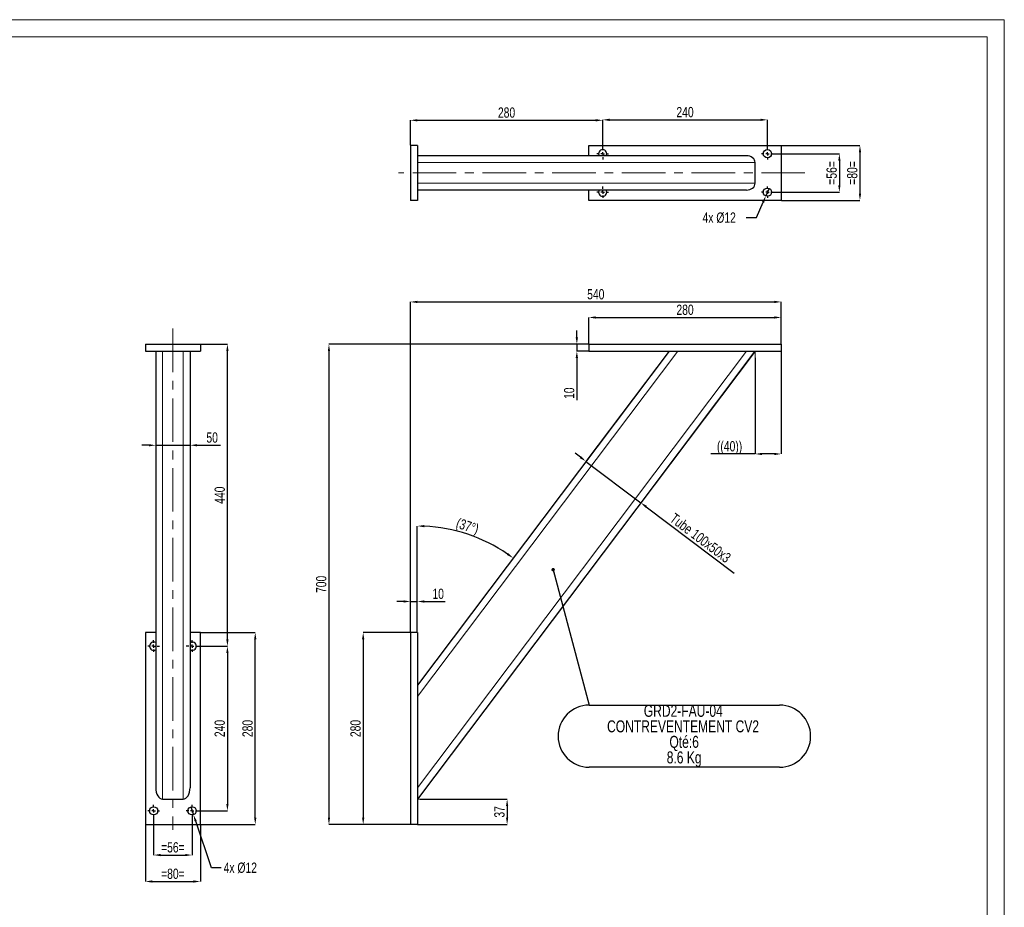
# Model space of a CAD drawing. Header units: millimetres. Extents: x 5 to 589, y 5 to 415.
# Tile 3 of 3: x 302 to 589, y 156 to 415. Entities that reach past the tile are written whole.
import ezdxf

# ---------------------------------------------------------------- set-up
doc = ezdxf.new("R2010")
doc.units = ezdxf.units.MM
doc.header["$PDSIZE"] = -1
doc.linetypes.add('CENTERX2', pattern=[20.32, 12.7, -2.54, 2.54, -2.54])
for name, color, linetype in [('COTES', 1, 'Continuous'), ('NOTES', 6, 'Continuous'), ('TRAIT-FINS', 9, 'Continuous'), ('TRAIT-MIXTES', 3, 'CENTERX2')]:
    doc.layers.add(name, color=color, linetype=linetype)
doc.layers.add('TRAIT-FORT', color=4, linetype='Continuous', lineweight=25)
doc.styles.add('SLDTEXTSTYLE0', font='TXT', dxfattribs={"width": 0.75})
doc.dimstyles.new('SLDDIMSTYLE0', dxfattribs={"dimtxt": 3, "dimasz": 2, "dimexe": 0, "dimexo": 0.0625, "dimgap": 0.75, "dimtad": 1, "dimlfac": 5, "dimrnd": 1e-09, "dimzin": 12, "dimdsep": 46, "dimtxsty": 'SLDTEXTSTYLE0', "dimsah": 1, "dimcen": 0.09, "dimadec": 0, "dimazin": 3, "dimtfac": 1, "dimtofl": 0, "dimtmove": 0, "dimatfit": 3, "dimfxl": 1, "dimfrac": 2, "dimtolj": 1, "dimtzin": 12, "dimarcsym": 0})
doc.dimstyles.new('SLDDIMSTYLE1', dxfattribs={"dimtxt": 3, "dimasz": 2, "dimexe": 0, "dimexo": 0.0625, "dimgap": 0.75, "dimtad": 0, "dimtih": 1, "dimtoh": 1, "dimlfac": 5, "dimrnd": 1e-09, "dimzin": 12, "dimdsep": 46, "dimtxsty": 'SLDTEXTSTYLE0', "dimblk1": 'NONE', "dimsah": 1, "dimcen": 0, "dimadec": 0, "dimazin": 3, "dimtfac": 1, "dimtmove": 0, "dimatfit": 3, "dimldrblk": 'NONE', "dimfxl": 1, "dimfrac": 2, "dimtolj": 1, "dimtzin": 12, "dimarcsym": 0})
doc.dimstyles.new('SLDDIMSTYLE2', dxfattribs={"dimtxt": 3, "dimasz": 2, "dimexe": 0, "dimexo": 0.0625, "dimgap": 0.75, "dimtad": 1, "dimdec": 0, "dimlfac": 5, "dimrnd": 1e-09, "dimzin": 12, "dimdsep": 46, "dimtxsty": 'SLDTEXTSTYLE0', "dimsah": 1, "dimcen": 0.09, "dimadec": 0, "dimazin": 3, "dimtfac": 1, "dimtdec": 0, "dimtofl": 0, "dimtmove": 0, "dimatfit": 3, "dimfxl": 1, "dimfrac": 2, "dimtolj": 1, "dimtzin": 12, "dimarcsym": 0})
doc.dimstyles.new('SLDDIMSTYLE3', dxfattribs={"dimtxt": 3, "dimasz": 2, "dimexe": 0, "dimexo": 0.0625, "dimgap": 0.75, "dimtad": 1, "dimlfac": 5, "dimrnd": 1e-09, "dimzin": 12, "dimdsep": 46, "dimtxsty": 'SLDTEXTSTYLE0', "dimsah": 1, "dimcen": 0.09, "dimadec": 0, "dimazin": 3, "dimtfac": 1, "dimtmove": 0, "dimatfit": 0, "dimfxl": 1, "dimfrac": 2, "dimtolj": 1, "dimtzin": 12, "dimarcsym": 0})
doc.dimstyles.new('SLDDIMSTYLE4', dxfattribs={"dimtxt": 3, "dimasz": 2, "dimexe": 0, "dimexo": 0.0625, "dimgap": 0.75, "dimtad": 1, "dimdec": 4, "dimlfac": 5, "dimzin": 12, "dimdsep": 46, "dimtxsty": 'SLDTEXTSTYLE0', "dimsah": 1, "dimcen": 0.09, "dimazin": 3, "dimtfac": 1, "dimtofl": 0, "dimtmove": 0, "dimatfit": 3, "dimfxl": 1, "dimfrac": 2, "dimtolj": 1, "dimtzin": 12, "dimarcsym": 0})
doc.dimstyles.new('SLDDIMSTYLE5', dxfattribs={"dimtxt": 0.18, "dimasz": 1, "dimexe": 0, "dimexo": 0.0625, "dimgap": 0, "dimtad": 0, "dimtih": 1, "dimtoh": 1, "dimdec": 0, "dimrnd": 1e-09, "dimzin": 0, "dimdsep": 46, "dimtxsty": 'Standard', "dimblk1": 'DOT', "dimblk2": 'DOT', "dimsah": 1, "dimcen": 0.09, "dimadec": 0, "dimazin": 0, "dimtfac": 1, "dimtdec": 0, "dimtofl": 0, "dimtmove": 0, "dimatfit": 3, "dimldrblk": 'DOT', "dimfxl": 1, "dimfrac": 2, "dimtolj": 1, "dimtzin": 0, "dimarcsym": 0})

# ---------------------------------------------------------------- blocks, each defined once
blk = doc.blocks.new('_D')
at = {"layer": 'COTES', "color": 0, "lineweight": -2, "transparency": 16777216}
for p, q in [((471.98, 377.69), (471.98, 385.81)), ((473.98, 385.81), (517.98, 385.81)), ((519.98, 377.69), (519.98, 385.81))]:
    blk.add_line(p, q, dxfattribs=at)
at = {"layer": 'COTES', "color": 0, "transparency": 16777216}
for points in [[(473.98, 386.14), (473.98, 385.48), (471.98, 385.81)], [(517.98, 386.14), (517.98, 385.48), (519.98, 385.81)]]:
    blk.add_solid(points, dxfattribs=at)
at = {"layer": 'Defpoints', "color": 0, "transparency": 16777216}
for p in [(519.98, 385.81), (471.98, 377.63), (519.98, 377.63)]:
    blk.add_point(p, dxfattribs=at)
at = {"layer": 'COTES', "color": 0, "transparency": 16777216, "insert": (495.98, 389.56), "char_height": 3, "attachment_point": 2, "style": 'SLDTEXTSTYLE0'}
blk.add_mtext('\\A1;240', dxfattribs=at)
blk = doc.blocks.new('_D_1')
at = {"layer": 'COTES', "color": 0, "lineweight": -2, "transparency": 16777216}
for p, q in [((415.98, 378.39), (415.98, 385.68)), ((417.98, 385.68), (469.98, 385.68)), ((471.98, 377.69), (471.98, 385.68))]:
    blk.add_line(p, q, dxfattribs=at)
at = {"layer": 'COTES', "color": 0, "transparency": 16777216}
for points in [[(417.98, 386.01), (417.98, 385.34), (415.98, 385.68)], [(469.98, 386.01), (469.98, 385.34), (471.98, 385.68)]]:
    blk.add_solid(points, dxfattribs=at)
at = {"layer": 'Defpoints', "color": 0, "transparency": 16777216}
for p in [(471.98, 385.68), (415.98, 378.33), (471.98, 377.63)]:
    blk.add_point(p, dxfattribs=at)
at = {"layer": 'COTES', "color": 0, "transparency": 16777216, "insert": (443.98, 389.43), "char_height": 3, "attachment_point": 2, "style": 'SLDTEXTSTYLE0'}
blk.add_mtext('\\A1;280', dxfattribs=at)
blk = doc.blocks.new('_D_2')
at = {"layer": 'COTES', "color": 0, "lineweight": -2, "transparency": 16777216}
for p, q in [((521.75, 375.93), (540.94, 375.93)), ((540.94, 373.93), (540.94, 366.73)), ((521.75, 364.73), (540.94, 364.73))]:
    blk.add_line(p, q, dxfattribs=at)
at = {"layer": 'COTES', "color": 0, "transparency": 16777216}
for points in [[(540.61, 373.93), (541.28, 373.93), (540.94, 375.93)], [(540.61, 366.73), (541.28, 366.73), (540.94, 364.73)]]:
    blk.add_solid(points, dxfattribs=at)
at = {"layer": 'Defpoints', "color": 0, "transparency": 16777216}
for p in [(521.68, 375.93), (521.68, 364.73), (540.94, 364.73)]:
    blk.add_point(p, dxfattribs=at)
at = {"layer": 'COTES', "color": 0, "transparency": 16777216, "insert": (537.19, 370.33), "char_height": 3, "attachment_point": 2, "rotation": 90, "style": 'SLDTEXTSTYLE0'}
blk.add_mtext('\\A1;=56=', dxfattribs=at)
blk = doc.blocks.new('_D_3')
at = {"layer": 'COTES', "color": 0, "lineweight": -2, "transparency": 16777216}
for p, q in [((524.05, 378.33), (546.94, 378.33)), ((546.94, 376.33), (546.94, 364.33)), ((524.05, 362.33), (546.94, 362.33))]:
    blk.add_line(p, q, dxfattribs=at)
at = {"layer": 'COTES', "color": 0, "transparency": 16777216}
for points in [[(546.61, 376.33), (547.28, 376.33), (546.94, 378.33)], [(546.61, 364.33), (547.28, 364.33), (546.94, 362.33)]]:
    blk.add_solid(points, dxfattribs=at)
at = {"layer": 'Defpoints', "color": 0, "transparency": 16777216}
for p in [(523.98, 378.33), (523.98, 362.33), (546.94, 362.33)]:
    blk.add_point(p, dxfattribs=at)
at = {"layer": 'COTES', "color": 0, "transparency": 16777216, "insert": (543.19, 370.33), "char_height": 3, "attachment_point": 2, "rotation": 90, "style": 'SLDTEXTSTYLE0'}
blk.add_mtext('\\A1;=80=', dxfattribs=at)
blk = doc.blocks.new('_D_4')
at = {"layer": 'COTES', "color": 0, "lineweight": -2, "transparency": 16777216}
for p, q in [((520.46, 365.83), (519.51, 363.62)), ((516.8, 357.31), (518.72, 361.79)), ((513.83, 357.31), (516.8, 357.31))]:
    blk.add_line(p, q, dxfattribs=at)
at = {"layer": 'COTES', "color": 0, "transparency": 16777216}
blk.add_solid([(518.41, 361.92), (519.03, 361.66), (519.51, 363.62)], dxfattribs=at)
at = {"layer": 'Defpoints', "color": 0, "transparency": 16777216}
for p in [(520.46, 365.83), (519.51, 363.62)]:
    blk.add_point(p, dxfattribs=at)
at = {"layer": 'COTES', "color": 0, "transparency": 16777216, "insert": (501.08, 358.81), "char_height": 3, "attachment_point": 1, "style": 'SLDTEXTSTYLE0'}
blk.add_mtext('\\A1;4x %%c12', dxfattribs=at)
blk = doc.blocks.new('_None')
blk = doc.blocks.new('SW_CENTERMARKSYMBOL_0')
at = {"layer": 'TRAIT-MIXTES', "color": 0}
for p, q in [((-1, 0), (-1.7, 0)), ((0, 0), (-0.5, 0)), ((0, 1), (0, 1.7)), ((0, 0), (0, 0.5)), ((0, 0), (0, -0.5)), ((0, 0), (0.5, 0)), ((1, 0), (1.7, 0)), ((0, -1), (0, -1.7))]:
    blk.add_line(p, q, dxfattribs=at)
blk = doc.blocks.new('SW_CENTERMARKSYMBOL_1')
at = {"layer": 'TRAIT-MIXTES', "color": 0}
for p, q in [((-1, 0), (-1.7, 0)), ((0, 0), (-0.5, 0)), ((0, 1), (0, 1.7)), ((0, 0), (0, 0.5)), ((0, 0), (0, -0.5)), ((0, 0), (0.5, 0)), ((1, 0), (1.7, 0)), ((0, -1), (0, -1.7))]:
    blk.add_line(p, q, dxfattribs=at)
blk = doc.blocks.new('SW_CENTERMARKSYMBOL_2')
at = {"layer": 'TRAIT-MIXTES', "color": 0}
for p, q in [((-1, 0), (-1.7, 0)), ((0, 0), (-0.5, 0)), ((0, 1), (0, 1.7)), ((0, 0), (0, 0.5)), ((0, 0), (0, -0.5)), ((0, 0), (0.5, 0)), ((1, 0), (1.7, 0)), ((0, -1), (0, -1.7))]:
    blk.add_line(p, q, dxfattribs=at)
blk = doc.blocks.new('SW_CENTERMARKSYMBOL_3')
at = {"layer": 'TRAIT-MIXTES', "color": 0}
for p, q in [((-1, 0), (-1.7, 0)), ((0, 0), (-0.5, 0)), ((0, 1), (0, 1.7)), ((0, 0), (0, 0.5)), ((0, 0), (0, -0.5)), ((0, 0), (0.5, 0)), ((1, 0), (1.7, 0)), ((0, -1), (0, -1.7))]:
    blk.add_line(p, q, dxfattribs=at)
blk = doc.blocks.new('_D_5')
at = {"layer": 'COTES', "color": 0, "lineweight": -2, "transparency": 16777216}
for p, q in [((516.4, 316.48), (516.4, 288.42)), ((523.98, 318.35), (523.98, 288.42)), ((516.4, 288.42), (503.52, 288.42)), ((521.98, 288.42), (518.4, 288.42))]:
    blk.add_line(p, q, dxfattribs=at)
at = {"layer": 'COTES', "color": 0, "transparency": 16777216}
for points in [[(518.4, 288.75), (518.4, 288.09), (516.4, 288.42)], [(521.98, 288.75), (521.98, 288.09), (523.98, 288.42)]]:
    blk.add_solid(points, dxfattribs=at)
at = {"layer": 'Defpoints', "color": 0, "transparency": 16777216}
for p in [(516.4, 316.54), (523.98, 318.41), (523.98, 288.42)]:
    blk.add_point(p, dxfattribs=at)
at = {"layer": 'COTES', "color": 0, "transparency": 16777216, "insert": (508.96, 292.17), "char_height": 3, "attachment_point": 2, "style": 'SLDTEXTSTYLE0'}
blk.add_mtext('\\A1;((40))', dxfattribs=at)
blk = doc.blocks.new('_D_6')
at = {"layer": 'COTES', "color": 0, "lineweight": -2, "transparency": 16777216}
for p, q in [((418.84, 187.81), (444.14, 187.81)), ((444.14, 185.81), (444.14, 182.41)), ((418.05, 180.41), (444.14, 180.41))]:
    blk.add_line(p, q, dxfattribs=at)
at = {"layer": 'COTES', "color": 0, "transparency": 16777216}
for points in [[(443.81, 185.81), (444.47, 185.81), (444.14, 187.81)], [(443.81, 182.41), (444.47, 182.41), (444.14, 180.41)]]:
    blk.add_solid(points, dxfattribs=at)
at = {"layer": 'Defpoints', "color": 0, "transparency": 16777216}
for p in [(418.77, 187.81), (417.98, 180.41), (444.14, 180.41)]:
    blk.add_point(p, dxfattribs=at)
at = {"layer": 'COTES', "color": 0, "transparency": 16777216, "insert": (440.39, 184.11), "char_height": 3, "attachment_point": 2, "rotation": 90, "style": 'SLDTEXTSTYLE0'}
blk.add_mtext('\\A1;37', dxfattribs=at)
blk = doc.blocks.new('_D_7')
at = {"layer": 'COTES', "color": 0, "lineweight": -2, "transparency": 16777216}
for p, q in [((467.92, 320.41), (392.23, 320.41)), ((392.23, 318.41), (392.23, 182.41)), ((417.92, 180.41), (392.23, 180.41))]:
    blk.add_line(p, q, dxfattribs=at)
at = {"layer": 'COTES', "color": 0, "transparency": 16777216}
for points in [[(391.9, 318.41), (392.56, 318.41), (392.23, 320.41)], [(391.9, 182.41), (392.56, 182.41), (392.23, 180.41)]]:
    blk.add_solid(points, dxfattribs=at)
at = {"layer": 'Defpoints', "color": 0, "transparency": 16777216}
for p in [(467.98, 320.41), (392.23, 180.41), (417.98, 180.41)]:
    blk.add_point(p, dxfattribs=at)
at = {"layer": 'COTES', "color": 0, "transparency": 16777216, "insert": (388.48, 250.41), "char_height": 3, "attachment_point": 2, "rotation": 90, "style": 'SLDTEXTSTYLE0'}
blk.add_mtext('\\A1;700', dxfattribs=at)
blk = doc.blocks.new('_D_8')
at = {"layer": 'COTES', "color": 0, "lineweight": -2, "transparency": 16777216}
for p, q in [((415.98, 236.47), (415.98, 332.73)), ((417.98, 332.73), (521.98, 332.73)), ((523.98, 320.47), (523.98, 332.73))]:
    blk.add_line(p, q, dxfattribs=at)
at = {"layer": 'COTES', "color": 0, "transparency": 16777216}
for points in [[(417.98, 333.07), (417.98, 332.4), (415.98, 332.73)], [(521.98, 333.07), (521.98, 332.4), (523.98, 332.73)]]:
    blk.add_solid(points, dxfattribs=at)
at = {"layer": 'Defpoints', "color": 0, "transparency": 16777216}
for p in [(523.98, 332.73), (523.98, 320.41), (415.98, 236.41)]:
    blk.add_point(p, dxfattribs=at)
at = {"layer": 'COTES', "color": 0, "transparency": 16777216, "insert": (469.98, 336.48), "char_height": 3, "attachment_point": 2, "style": 'SLDTEXTSTYLE0'}
blk.add_mtext('\\A1;540', dxfattribs=at)
blk = doc.blocks.new('_D_9')
at = {"layer": 'COTES', "color": 0, "lineweight": -2, "transparency": 16777216}
for p, q in [((464.46, 322.41), (464.46, 324.41)), ((467.92, 320.41), (464.46, 320.41)), ((464.46, 320.41), (464.46, 318.41)), ((467.92, 318.41), (464.46, 318.41)), ((464.46, 316.41), (464.46, 304.07))]:
    blk.add_line(p, q, dxfattribs=at)
at = {"layer": 'COTES', "color": 0, "transparency": 16777216}
for points in [[(464.12, 322.41), (464.79, 322.41), (464.46, 320.41)], [(464.12, 316.41), (464.79, 316.41), (464.46, 318.41)]]:
    blk.add_solid(points, dxfattribs=at)
at = {"layer": 'Defpoints', "color": 0, "transparency": 16777216}
for p in [(467.98, 320.41), (464.46, 318.41), (467.98, 318.41)]:
    blk.add_point(p, dxfattribs=at)
at = {"layer": 'COTES', "color": 0, "transparency": 16777216, "insert": (460.71, 306.13), "char_height": 3, "attachment_point": 2, "rotation": 90, "style": 'SLDTEXTSTYLE0'}
blk.add_mtext('\\A1;10', dxfattribs=at)
blk = doc.blocks.new('_D_10')
at = {"layer": 'COTES', "color": 0, "lineweight": -2, "transparency": 16777216}
for p, q in [((413.98, 245.42), (411.98, 245.42)), ((415.98, 236.47), (415.98, 245.42)), ((415.98, 245.42), (417.98, 245.42)), ((417.98, 236.47), (417.98, 245.42)), ((419.98, 245.42), (426.11, 245.42))]:
    blk.add_line(p, q, dxfattribs=at)
at = {"layer": 'COTES', "color": 0, "transparency": 16777216}
for points in [[(413.98, 245.76), (413.98, 245.09), (415.98, 245.42)], [(419.98, 245.76), (419.98, 245.09), (417.98, 245.42)]]:
    blk.add_solid(points, dxfattribs=at)
at = {"layer": 'Defpoints', "color": 0, "transparency": 16777216}
for p in [(415.98, 245.42), (415.98, 236.41), (417.98, 236.41)]:
    blk.add_point(p, dxfattribs=at)
at = {"layer": 'COTES', "color": 0, "transparency": 16777216, "insert": (424.05, 249.17), "char_height": 3, "attachment_point": 2, "style": 'SLDTEXTSTYLE0'}
blk.add_mtext('\\A1;10', dxfattribs=at)
blk = doc.blocks.new('_D_11')
at = {"layer": 'COTES', "color": 0, "lineweight": -2, "transparency": 16777216}
for p, q in [((415.92, 236.41), (402.21, 236.41)), ((402.21, 234.41), (402.21, 182.41)), ((415.92, 180.41), (402.21, 180.41))]:
    blk.add_line(p, q, dxfattribs=at)
at = {"layer": 'COTES', "color": 0, "transparency": 16777216}
for points in [[(401.87, 234.41), (402.54, 234.41), (402.21, 236.41)], [(401.87, 182.41), (402.54, 182.41), (402.21, 180.41)]]:
    blk.add_solid(points, dxfattribs=at)
at = {"layer": 'Defpoints', "color": 0, "transparency": 16777216}
for p in [(415.98, 236.41), (402.21, 180.41), (415.98, 180.41)]:
    blk.add_point(p, dxfattribs=at)
at = {"layer": 'COTES', "color": 0, "transparency": 16777216, "insert": (398.46, 208.41), "char_height": 3, "attachment_point": 2, "rotation": 90, "style": 'SLDTEXTSTYLE0'}
blk.add_mtext('\\A1;280', dxfattribs=at)
blk = doc.blocks.new('_D_12')
at = {"layer": 'COTES', "color": 0, "lineweight": -2, "transparency": 16777216}
for p, q in [((467.98, 320.47), (467.98, 328.2)), ((469.98, 328.2), (521.98, 328.2)), ((523.98, 320.47), (523.98, 328.2))]:
    blk.add_line(p, q, dxfattribs=at)
at = {"layer": 'COTES', "color": 0, "transparency": 16777216}
for points in [[(469.98, 328.54), (469.98, 327.87), (467.98, 328.2)], [(521.98, 328.54), (521.98, 327.87), (523.98, 328.2)]]:
    blk.add_solid(points, dxfattribs=at)
at = {"layer": 'Defpoints', "color": 0, "transparency": 16777216}
for p in [(523.98, 328.2), (467.98, 320.41), (523.98, 320.41)]:
    blk.add_point(p, dxfattribs=at)
at = {"layer": 'COTES', "color": 0, "transparency": 16777216, "insert": (495.98, 331.95), "char_height": 3, "attachment_point": 2, "style": 'SLDTEXTSTYLE0'}
blk.add_mtext('\\A1;280', dxfattribs=at)
blk = doc.blocks.new('_D_13')
at = {"layer": 'COTES', "color": 0, "lineweight": -2, "transparency": 16777216}
blk.add_line((417.98, 236.47), (417.98, 267.42), dxfattribs=at)
blk.add_arc((417.98, 221.04), 46.38, 55.4709, 87.5291, dxfattribs=at)
at = {"layer": 'COTES', "color": 0, "transparency": 16777216}
for points in [[(419.98, 267.05), (419.99, 267.71), (417.98, 267.42)], [(444.47, 259.52), (444.08, 258.98), (445.9, 258.08)]]:
    blk.add_solid(points, dxfattribs=at)
at = {"layer": 'Defpoints', "color": 0, "transparency": 16777216}
for p in [(491.36, 318.41), (437.34, 263.19), (417.98, 236.41), (417.98, 221.04), (417.98, 180.41)]:
    blk.add_point(p, dxfattribs=at)
at = {"layer": 'COTES', "color": 0, "transparency": 16777216, "insert": (429.98, 269.89), "char_height": 3, "attachment_point": 1, "rotation": 341.5, "style": 'SLDTEXTSTYLE0'}
blk.add_mtext('\\A1;(37°)', dxfattribs=at)
blk = doc.blocks.new('_D_14')
at = {"layer": 'COTES', "color": 0, "lineweight": -2, "transparency": 16777216}
for p, q in [((491.32, 318.36), (467.12, 286.25)), ((516.36, 318.36), (483.09, 274.21)), ((465.52, 287.45), (463.93, 288.66)), ((467.12, 286.25), (483.09, 274.21)), ((484.69, 273.01), (510.34, 253.68))]:
    blk.add_line(p, q, dxfattribs=at)
at = {"layer": 'COTES', "color": 0, "transparency": 16777216}
for points in [[(465.72, 287.72), (465.32, 287.19), (467.12, 286.25)], [(484.89, 273.28), (484.49, 272.74), (483.09, 274.21)]]:
    blk.add_solid(points, dxfattribs=at)
at = {"layer": 'Defpoints', "color": 0, "transparency": 16777216}
for p in [(491.36, 318.41), (516.4, 318.41), (467.12, 286.25)]:
    blk.add_point(p, dxfattribs=at)
at = {"layer": 'COTES', "color": 0, "transparency": 16777216, "insert": (501.37, 265.14), "char_height": 3, "attachment_point": 2, "rotation": 323, "style": 'SLDTEXTSTYLE0'}
blk.add_mtext('\\A1;Tube 100x50x3', dxfattribs=at)
blk = doc.blocks.new('SW_NOTE_5')
at = {"layer": 'NOTES', "color": 0}
for p, q in [((0, 0), (55.47, 0)), ((55.47, -18.11), (0, -18.11))]:
    blk.add_line(p, q, dxfattribs=at)
for centre, start, end in [((0, -9.06), 90, 270), ((55.47, -9.06), 270, 90)]:
    blk.add_arc(centre, 9.06, start, end, dxfattribs=at)
at = {"layer": 'NOTES', "color": 0, "char_height": 3.5, "attachment_point": 2, "style": 'SLDTEXTSTYLE0'}
for s, insert in [('GRD2-FAU-04', (27.42, 0.09)), ('CONTREVENTEMENT CV2', (27.35, -4.44)), ('Qté:6', (27.67, -8.96)), ('8.6 Kg', (27.67, -13.49))]:
    blk.add_mtext(s, dxfattribs=dict(at, insert=insert))
blk = doc.blocks.new('_Dot')
at = {"color": 0, "linetype": 'ByBlock', "lineweight": -2}
blk.add_line((-0.5, 0), (-1, 0), dxfattribs=at)
at = {"color": 0, "linetype": 'ByBlock', "const_width": 0.5}
blk.add_lwpolyline([(-0.25, 0, 1), (0.25, 0, 1)], format="xyb", close=True, dxfattribs=at)
blk = doc.blocks.new('_D_15')
at = {"layer": 'COTES', "color": 0, "lineweight": -2, "transparency": 16777216}
for p, q in [((354.12, 232.41), (362.65, 232.41)), ((362.65, 230.41), (362.65, 186.41)), ((354.12, 184.41), (362.65, 184.41))]:
    blk.add_line(p, q, dxfattribs=at)
at = {"layer": 'COTES', "color": 0, "transparency": 16777216}
for points in [[(362.32, 230.41), (362.98, 230.41), (362.65, 232.41)], [(362.32, 186.41), (362.98, 186.41), (362.65, 184.41)]]:
    blk.add_solid(points, dxfattribs=at)
at = {"layer": 'Defpoints', "color": 0, "transparency": 16777216}
for p in [(354.06, 232.41), (354.06, 184.41), (362.65, 184.41)]:
    blk.add_point(p, dxfattribs=at)
at = {"layer": 'COTES', "color": 0, "transparency": 16777216, "insert": (358.9, 208.41), "char_height": 3, "attachment_point": 2, "rotation": 90, "style": 'SLDTEXTSTYLE0'}
blk.add_mtext('\\A1;240', dxfattribs=at)
blk = doc.blocks.new('_D_16')
at = {"layer": 'COTES', "color": 0, "lineweight": -2, "transparency": 16777216}
for p, q in [((354.82, 236.41), (370.76, 236.41)), ((370.76, 182.41), (370.76, 234.41)), ((354.82, 180.41), (370.76, 180.41))]:
    blk.add_line(p, q, dxfattribs=at)
at = {"layer": 'COTES', "color": 0, "transparency": 16777216}
for points in [[(370.43, 234.41), (371.09, 234.41), (370.76, 236.41)], [(370.43, 182.41), (371.09, 182.41), (370.76, 180.41)]]:
    blk.add_solid(points, dxfattribs=at)
at = {"layer": 'Defpoints', "color": 0, "transparency": 16777216}
for p in [(354.76, 236.41), (370.76, 236.41), (354.76, 180.41)]:
    blk.add_point(p, dxfattribs=at)
at = {"layer": 'COTES', "color": 0, "transparency": 16777216, "insert": (367.01, 208.41), "char_height": 3, "attachment_point": 2, "rotation": 90, "style": 'SLDTEXTSTYLE0'}
blk.add_mtext('\\A1;280', dxfattribs=at)
blk = doc.blocks.new('_D_17')
at = {"layer": 'COTES', "color": 0, "lineweight": -2, "transparency": 16777216}
for p, q in [((351.22, 320.41), (362.65, 320.41)), ((362.65, 234.41), (362.65, 318.41)), ((354.12, 232.41), (362.65, 232.41))]:
    blk.add_line(p, q, dxfattribs=at)
at = {"layer": 'COTES', "color": 0, "transparency": 16777216}
for points in [[(362.32, 318.41), (362.98, 318.41), (362.65, 320.41)], [(362.32, 234.41), (362.98, 234.41), (362.65, 232.41)]]:
    blk.add_solid(points, dxfattribs=at)
at = {"layer": 'Defpoints', "color": 0, "transparency": 16777216}
for p in [(351.16, 320.41), (362.65, 320.41), (354.06, 232.41)]:
    blk.add_point(p, dxfattribs=at)
at = {"layer": 'COTES', "color": 0, "transparency": 16777216, "insert": (358.9, 276.41), "char_height": 3, "attachment_point": 2, "rotation": 90, "style": 'SLDTEXTSTYLE0'}
blk.add_mtext('\\A1;440', dxfattribs=at)
blk = doc.blocks.new('_D_18')
at = {"layer": 'COTES', "color": 0, "lineweight": -2, "transparency": 16777216}
for p, q in [((341.16, 182.65), (341.16, 171.52)), ((352.36, 182.65), (352.36, 171.52)), ((343.16, 171.52), (350.36, 171.52))]:
    blk.add_line(p, q, dxfattribs=at)
at = {"layer": 'COTES', "color": 0, "transparency": 16777216}
for points in [[(343.16, 171.85), (343.16, 171.18), (341.16, 171.52)], [(350.36, 171.85), (350.36, 171.18), (352.36, 171.52)]]:
    blk.add_solid(points, dxfattribs=at)
at = {"layer": 'Defpoints', "color": 0, "transparency": 16777216}
for p in [(341.16, 182.71), (352.36, 182.71), (352.36, 171.52)]:
    blk.add_point(p, dxfattribs=at)
at = {"layer": 'COTES', "color": 0, "transparency": 16777216, "insert": (346.76, 175.27), "char_height": 3, "attachment_point": 2, "style": 'SLDTEXTSTYLE0'}
blk.add_mtext('\\A1;=56=', dxfattribs=at)
blk = doc.blocks.new('_D_19')
at = {"layer": 'COTES', "color": 0, "lineweight": -2, "transparency": 16777216}
for p, q in [((338.76, 180.35), (338.76, 163.81)), ((354.76, 180.35), (354.76, 163.81)), ((340.76, 163.81), (352.76, 163.81))]:
    blk.add_line(p, q, dxfattribs=at)
at = {"layer": 'COTES', "color": 0, "transparency": 16777216}
for points in [[(340.76, 164.14), (340.76, 163.48), (338.76, 163.81)], [(352.76, 164.14), (352.76, 163.48), (354.76, 163.81)]]:
    blk.add_solid(points, dxfattribs=at)
at = {"layer": 'Defpoints', "color": 0, "transparency": 16777216}
for p in [(338.76, 180.41), (354.76, 180.41), (354.76, 163.81)]:
    blk.add_point(p, dxfattribs=at)
at = {"layer": 'COTES', "color": 0, "transparency": 16777216, "insert": (346.76, 167.56), "char_height": 3, "attachment_point": 2, "style": 'SLDTEXTSTYLE0'}
blk.add_mtext('\\A1;=80=', dxfattribs=at)
blk = doc.blocks.new('_D_20')
at = {"layer": 'COTES', "color": 0, "lineweight": -2, "transparency": 16777216}
for p, q in [((351.97, 185.55), (352.75, 183.28)), ((358.04, 167.83), (353.4, 181.38)), ((360.8, 167.83), (358.04, 167.83))]:
    blk.add_line(p, q, dxfattribs=at)
at = {"layer": 'COTES', "color": 0, "transparency": 16777216}
blk.add_solid([(353.71, 181.49), (353.08, 181.28), (352.75, 183.28)], dxfattribs=at)
at = {"layer": 'Defpoints', "color": 0, "transparency": 16777216}
for p in [(351.97, 185.55), (352.75, 183.28)]:
    blk.add_point(p, dxfattribs=at)
at = {"layer": 'COTES', "color": 0, "transparency": 16777216, "insert": (361.55, 169.33), "char_height": 3, "attachment_point": 1, "style": 'SLDTEXTSTYLE0'}
blk.add_mtext('\\A1;4x %%c12', dxfattribs=at)
blk = doc.blocks.new('_D_21')
at = {"layer": 'COTES', "color": 0, "lineweight": -2, "transparency": 16777216}
for p, q in [((341.76, 318.35), (341.76, 290.96)), ((351.76, 318.35), (351.76, 290.96)), ((339.76, 290.96), (337.76, 290.96)), ((341.76, 290.96), (351.76, 290.96)), ((353.76, 290.96), (360.64, 290.96))]:
    blk.add_line(p, q, dxfattribs=at)
at = {"layer": 'COTES', "color": 0, "transparency": 16777216}
for points in [[(339.76, 291.29), (339.76, 290.63), (341.76, 290.96)], [(353.76, 291.29), (353.76, 290.63), (351.76, 290.96)]]:
    blk.add_solid(points, dxfattribs=at)
at = {"layer": 'Defpoints', "color": 0, "transparency": 16777216}
for p in [(341.76, 318.41), (351.76, 318.41), (351.76, 290.96)]:
    blk.add_point(p, dxfattribs=at)
at = {"layer": 'COTES', "color": 0, "transparency": 16777216, "insert": (358.2, 294.71), "char_height": 3, "attachment_point": 2, "style": 'SLDTEXTSTYLE0'}
blk.add_mtext('\\A1;50', dxfattribs=at)
blk = doc.blocks.new('SW_CENTERMARKSYMBOL_4')
at = {"layer": 'TRAIT-MIXTES', "color": 0}
for p, q in [((-1, 0), (-1.7, 0)), ((0, 0), (-0.5, 0)), ((0, 1), (0, 1.7)), ((0, 0), (0, 0.5)), ((0, 0), (0, -0.5)), ((0, 0), (0.5, 0)), ((1, 0), (1.7, 0)), ((0, -1), (0, -1.7))]:
    blk.add_line(p, q, dxfattribs=at)
blk = doc.blocks.new('SW_CENTERMARKSYMBOL_5')
at = {"layer": 'TRAIT-MIXTES', "color": 0}
for p, q in [((-1, 0), (-1.7, 0)), ((0, 0), (-0.5, 0)), ((0, 1), (0, 1.7)), ((0, 0), (0, 0.5)), ((0, 0), (0, -0.5)), ((0, 0), (0.5, 0)), ((1, 0), (1.7, 0)), ((0, -1), (0, -1.7))]:
    blk.add_line(p, q, dxfattribs=at)
blk = doc.blocks.new('SW_CENTERMARKSYMBOL_6')
at = {"layer": 'TRAIT-MIXTES', "color": 0}
for p, q in [((-1, 0), (-1.7, 0)), ((0, 0), (-0.5, 0)), ((0, 1), (0, 1.7)), ((0, 0), (0, 0.5)), ((0, 0), (0, -0.5)), ((0, 0), (0.5, 0)), ((1, 0), (1.7, 0)), ((0, -1), (0, -1.7))]:
    blk.add_line(p, q, dxfattribs=at)
blk = doc.blocks.new('SW_CENTERMARKSYMBOL_7')
at = {"layer": 'TRAIT-MIXTES', "color": 0}
for p, q in [((-1, 0), (-1.7, 0)), ((0, 0), (-0.5, 0)), ((0, 1), (0, 1.7)), ((0, 0), (0, 0.5)), ((0, 0), (0, -0.5)), ((0, 0), (0.5, 0)), ((1, 0), (1.7, 0)), ((0, -1), (0, -1.7))]:
    blk.add_line(p, q, dxfattribs=at)

msp = doc.modelspace()

# ---------------------------------------------------------------- linework, layer by layer
at = {"lineweight": 18}
for p, q in [((589, 415), (5, 415)), ((589, 5), (589, 415)), ((584, 410), (10, 410)), ((584, 10), (584, 410))]:
    msp.add_line(p, q, dxfattribs=at)
at = {"layer": 'TRAIT-FINS', "lineweight": 18}
for p, q in [((516.397716, 373.327112), (417.983557, 373.327112)), ((516.397716, 367.327112), (417.983557, 367.327112)), ((343.760869, 318.411492), (343.760869, 187.811492)), ((349.760869, 318.411492), (349.760869, 187.811492)), ((493.859274, 318.411492), (417.983557, 217.721015)), ((513.893445, 318.411492), (417.983557, 191.134773)), ((516.397716, 318.411492), (516.397716, 316.541418)), ((417.983557, 187.811492), (418.774919, 187.811492))]:
    msp.add_line(p, q, dxfattribs=at)
at = {"layer": 'TRAIT-FORT', "lineweight": 25}
for p, q in [((417.983557, 378.327112), (415.983557, 378.327112)), ((415.983557, 378.327112), (415.983557, 362.327112)), ((417.983557, 378.327112), (417.983557, 362.327112)), ((467.983557, 375.327112), (467.983557, 378.327112)), ((467.983557, 378.327112), (523.983557, 378.327112)), ((523.983557, 378.327112), (523.983557, 362.327112)), ((513.893445, 375.327112), (417.983557, 375.327112)), ((516.397716, 367.327112), (516.397716, 373.327112)), ((513.893445, 365.327112), (417.983557, 365.327112)), ((467.983557, 362.327112), (467.983557, 365.327112)), ((417.983557, 362.327112), (415.983557, 362.327112)), ((523.983557, 362.327112), (467.983557, 362.327112)), ((338.760869, 320.411492), (338.760869, 318.411492)), ((338.760869, 320.411492), (354.760869, 320.411492)), ((354.760869, 320.411492), (354.760869, 318.411492)), ((467.983557, 320.411492), (467.983557, 318.411492)), ((467.983557, 320.411492), (523.983557, 320.411492)), ((523.983557, 320.411492), (523.983557, 318.411492)), ((338.760869, 318.411492), (354.760869, 318.411492)), ((341.760869, 318.411492), (341.760869, 191.134773)), ((351.760869, 318.411492), (351.760869, 191.134773)), ((516.397716, 318.411492), (417.983557, 187.811492)), ((491.355003, 318.411492), (417.983557, 221.044295)), ((467.983557, 318.411492), (523.983557, 318.411492)), ((341.760869, 236.411492), (338.760869, 236.411492)), ((338.760869, 236.411492), (338.760869, 180.411492)), ((354.760869, 236.411492), (351.760869, 236.411492)), ((354.760869, 180.411492), (354.760869, 236.411492)), ((417.983557, 236.411492), (415.983557, 236.411492)), ((415.983557, 236.411492), (415.983557, 180.411492)), ((417.983557, 236.411492), (417.983557, 180.411492)), ((343.760869, 187.811492), (349.760869, 187.811492)), ((338.760869, 180.411492), (354.760869, 180.411492)), ((417.983557, 180.411492), (415.983557, 180.411492))]:
    msp.add_line(p, q, dxfattribs=at)
for centre in [(519.983557, 375.927112), (519.983557, 364.727112), (341.160869, 184.411492), (352.360869, 184.411492)]:
    msp.add_circle(centre, 1.2, dxfattribs=at)
for centre, start, end in [((471.983557, 375.927112), 90, 210), ((471.983557, 375.927112), 330, 90), ((471.983557, 364.727112), 150, 270), ((471.983557, 364.727112), 270, 30), ((341.160869, 232.411492), 60, 180), ((341.160869, 232.411492), 180, 300), ((352.360869, 232.411492), 0, 120), ((352.360869, 232.411492), 240, 0)]:
    msp.add_arc(centre, 1.2, start, end, dxfattribs=at)
for centre, major_axis, ratio, start_param, end_param in [((513.893445, 373.327112), (-2.504271, 0), 0.79863551, 3.1415926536, 4.7123889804), ((513.893445, 367.327112), (-2.504271, 0), 0.79863551, 1.5707963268, 3.1415926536), ((343.760869, 191.134773), (0, -3.32328), 0.6018150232, 4.7123889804, 6.2831853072), ((349.760869, 191.134773), (0, -3.32328), 0.6018150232, 0, 1.5707963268)]:
    msp.add_ellipse(centre, major_axis=major_axis, ratio=ratio, start_param=start_param, end_param=end_param, dxfattribs=at)
at = {"layer": 'TRAIT-MIXTES', "lineweight": 18}
for p, q in [((530.928334, 370.327112), (412.529408, 370.327112)), ((346.760869, 324.94559), (346.760869, 178.838196))]:
    msp.add_line(p, q, dxfattribs=at)

# ---------------------------------------------------------------- block references
at = {"layer": 'NOTES'}
msp.add_blockref('SW_NOTE_5', (468.050314, 215.220126), dxfattribs=at)
at = {"layer": 'TRAIT-MIXTES'}
for name, p in [('SW_CENTERMARKSYMBOL_0', (471.983557, 375.927112)), ('SW_CENTERMARKSYMBOL_3', (519.983557, 375.927112)), ('SW_CENTERMARKSYMBOL_1', (471.983557, 364.727112)), ('SW_CENTERMARKSYMBOL_2', (519.983557, 364.727112)), ('SW_CENTERMARKSYMBOL_4', (341.160869, 232.411492)), ('SW_CENTERMARKSYMBOL_5', (352.360869, 232.411492)), ('SW_CENTERMARKSYMBOL_7', (341.160869, 184.411492)), ('SW_CENTERMARKSYMBOL_6', (352.360869, 184.411492))]:
    msp.add_blockref(name, p, dxfattribs=at)

# ---------------------------------------------------------------- dimensions: what is measured, and where the dimension line sits
at = {"layer": 'COTES'}
for base, p1, p2, dimstyle, picture, middle in [((471.983557, 385.675244), (415.983557, 378.327112), (471.983557, 377.627112), 'SLDDIMSTYLE0', '_D_1', (443.983557, 385.675244)), ((519.983557, 385.811655), (471.983557, 377.627112), (519.983557, 377.627112), 'SLDDIMSTYLE0', '_D', (495.983557, 385.811655)), ((523.983557, 332.733594), (415.983557, 236.411492), (523.983557, 320.411492), 'SLDDIMSTYLE0', '_D_8', (469.983557, 332.733594)), ((523.983557, 328.202374), (467.983557, 320.411492), (523.983557, 320.411492), 'SLDDIMSTYLE0', '_D_12', (495.983557, 328.202374)), ((415.983557, 245.424264), (417.983557, 236.411492), (415.983557, 236.411492), 'SLDDIMSTYLE3', '_D_10', (424.046057, 245.424264))]:
    dim = msp.add_linear_dim(base=base, p1=p1, p2=p2, dimstyle=dimstyle, dxfattribs=at)
    dim.commit()
    dim.dimension.update_dxf_attribs({"geometry": picture, "text_midpoint": middle, "dimtype": 160})
for base, p1, p2, angle, text, dimstyle, picture, middle in [((540.944819, 364.727112), (521.683557, 375.927112), (521.683557, 364.727112), 90, '=<>=', 'SLDDIMSTYLE0', '_D_2', (540.944819, 370.327112)), ((546.944819, 362.327112), (523.983557, 378.327112), (523.983557, 362.327112), 90, '=<>=', 'SLDDIMSTYLE0', '_D_3', (546.944819, 370.327112)), ((467.12043, 286.251128), (516.397716, 318.411492), (491.355003, 318.411492), 323, 'Tube <>x50x3', 'SLDDIMSTYLE3', '_D_14', (499.112845, 262.143114))]:
    dim = msp.add_linear_dim(base=base, p1=p1, p2=p2, angle=angle, text=text, dimstyle=dimstyle, dxfattribs=at)
    dim.commit()
    dim.dimension.update_dxf_attribs({"geometry": picture, "text_midpoint": middle, "dimtype": 160})
for p1, p2, picture, middle in [((520.456934, 365.829797), (519.51018, 363.624427), '_D_4', (507.076442, 357.306227)), ((351.971986, 185.546732), (352.749752, 183.276252), '_D_20', (367.553223, 167.831646))]:
    dim = msp.add_diameter_dim_2p(p1=p1, p2=p2, text='4x %%c12', dimstyle='SLDDIMSTYLE1', dxfattribs=at)
    dim.commit()
    dim.dimension.update_dxf_attribs({"geometry": picture, "text_midpoint": middle, "dimtype": 163})
for base, p1, p2, angle, dimstyle, picture, middle in [((464.455363, 318.411492), (467.983557, 320.411492), (467.983557, 318.411492), 90, 'SLDDIMSTYLE3', '_D_9', (464.455363, 306.131163)), ((362.648848, 320.411492), (354.060869, 232.411492), (351.160869, 320.411492), 90, 'SLDDIMSTYLE0', '_D_17', (362.648848, 276.411492)), ((392.230072, 180.411492), (467.983557, 320.411492), (417.983557, 180.411492), 90, 'SLDDIMSTYLE0', '_D_7', (392.230072, 250.411492)), ((351.760869, 290.958692), (341.760869, 318.411492), (351.760869, 318.411492), 0, 'SLDDIMSTYLE3', '_D_21', (358.198369, 290.958692)), ((370.760869, 236.411492), (354.760869, 180.411492), (354.760869, 236.411492), 90, 'SLDDIMSTYLE0', '_D_16', (370.760869, 208.411492)), ((402.207768, 180.411492), (415.983557, 236.411492), (415.983557, 180.411492), 90, 'SLDDIMSTYLE0', '_D_11', (402.207768, 208.411492)), ((362.648848, 184.411492), (354.060869, 232.411492), (354.060869, 184.411492), 90, 'SLDDIMSTYLE0', '_D_15', (362.648848, 208.411492)), ((444.138577, 180.411492), (418.774919, 187.811492), (417.983557, 180.411492), 90, 'SLDDIMSTYLE3', '_D_6', (444.138577, 184.111492))]:
    dim = msp.add_linear_dim(base=base, p1=p1, p2=p2, angle=angle, dimstyle=dimstyle, dxfattribs=at)
    dim.commit()
    dim.dimension.update_dxf_attribs({"geometry": picture, "text_midpoint": middle, "dimtype": 160})
dim = msp.add_angular_dim_2l(base=(437.339642, 263.192014), line1=((417.983557, 236.411492), (417.983557, 180.411492)), line2=((491.355003, 318.411492), (417.983557, 221.044295)), text='(<>)', dimstyle='SLDDIMSTYLE4', dxfattribs=at)
dim.commit()
dim.dimension.update_dxf_attribs({"geometry": '_D_13', "text_midpoint": (432.700092, 265.027381), "dimtype": 162})
for base, p1, p2, text, dimstyle, picture, middle in [((523.983557, 288.419999), (516.397716, 316.541418), (523.983557, 318.411492), '((40))', 'SLDDIMSTYLE2', '_D_5', (508.960216, 288.419999)), ((352.360869, 171.515292), (341.160869, 182.711492), (352.360869, 182.711492), '=<>=', 'SLDDIMSTYLE0', '_D_18', (346.760869, 171.515292)), ((354.760869, 163.810066), (338.760869, 180.411492), (354.760869, 180.411492), '=<>=', 'SLDDIMSTYLE0', '_D_19', (346.760869, 163.810066))]:
    dim = msp.add_linear_dim(base=base, p1=p1, p2=p2, text=text, dimstyle=dimstyle, dxfattribs=at)
    dim.commit()
    dim.dimension.update_dxf_attribs({"geometry": picture, "text_midpoint": middle, "dimtype": 160})

# ---------------------------------------------------------------- leaders
at = {"layer": 'NOTES'}
msp.add_leader([(457.548329, 254.683122), (468.050314, 215.220126)], dimstyle='SLDDIMSTYLE5', dxfattribs=at)

doc.saveas('drawing.dxf')
